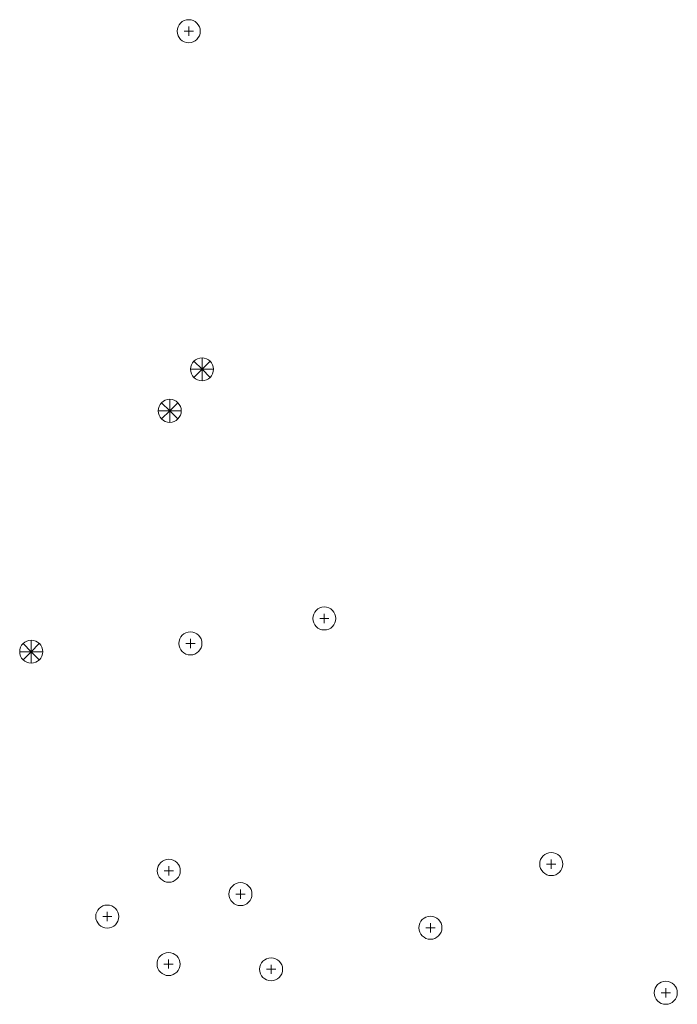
# Model space of a CAD drawing. Header units: metres. Extents: x -6552 to -6384, y 5654608 to 5654799.
# Tile 9 of 20: x -6490 to -6464, y 5654682 to 5654720. Entities that reach past the tile are written whole.
import ezdxf

# ---------------------------------------------------------------- set-up
doc = ezdxf.new("R2010")
doc.units = ezdxf.units.M
doc.header["$LTSCALE"] = 0.5
doc.layers.add('V-VEG-TREE', color=94, linetype='Continuous', lineweight=18)

# ---------------------------------------------------------------- blocks, each defined once
blk = doc.blocks.new('VEG-TREE-DECID')
at = {"color": 0, "lineweight": -2}
for p, q in [((-0.6, 0), (0.6, 0)), ((0, -0.6), (0, 0.6))]:
    blk.add_line(p, q, dxfattribs=at)
blk.add_circle((0, 0), 1.5, dxfattribs=at)
blk = doc.blocks.new('VEG-TREE-CONIF')
at = {"color": 0, "lineweight": -2}
for q in [(0, 1.5), (-1.5, 0), (-1.06, 1.06), (-1.06, -1.06), (1.06, 1.06), (1.5, 0), (0, -1.5), (1.06, -1.06)]:
    blk.add_line((0, 0), q, dxfattribs=at)
blk.add_circle((0, 0), 1.5, dxfattribs=at)

msp = doc.modelspace()

# ---------------------------------------------------------------- block references
at = {"layer": 'V-VEG-TREE', "xscale": 0.3, "yscale": 0.3}
for name, p in [('VEG-TREE-DECID', (-6483.206, 5654719.75)), ('VEG-TREE-CONIF', (-6482.687, 5654706.527)), ('VEG-TREE-CONIF', (-6483.947, 5654704.902)), ('VEG-TREE-DECID', (-6477.905, 5654696.78)), ('VEG-TREE-DECID', (-6483.141, 5654695.805)), ('VEG-TREE-CONIF', (-6489.367, 5654695.482)), ('VEG-TREE-DECID', (-6469.029, 5654687.174)), ('VEG-TREE-DECID', (-6483.985, 5654686.913)), ('VEG-TREE-DECID', (-6481.182, 5654685.999)), ('VEG-TREE-DECID', (-6486.392, 5654685.122)), ('VEG-TREE-DECID', (-6473.753, 5654684.684)), ('VEG-TREE-DECID', (-6483.996, 5654683.264)), ('VEG-TREE-DECID', (-6479.984, 5654683.059)), ('VEG-TREE-DECID', (-6464.549, 5654682.14))]:
    msp.add_blockref(name, p, dxfattribs=at)

doc.saveas('drawing.dxf')
